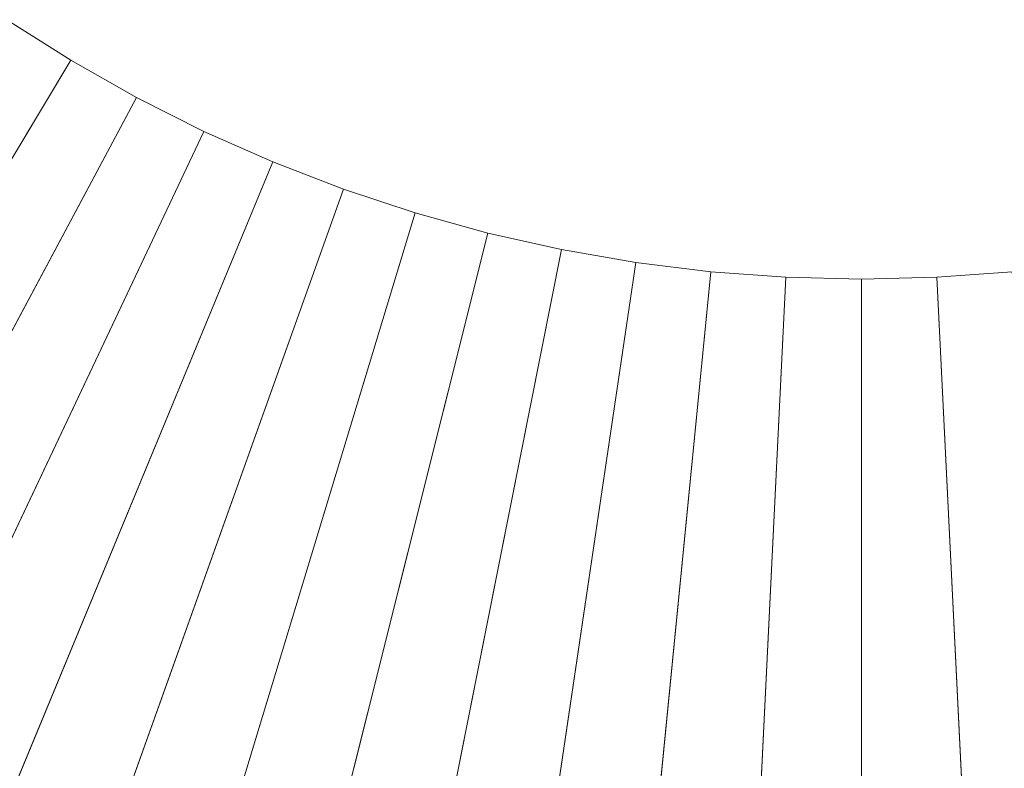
# Model space of a CAD drawing. Header units: millimetres. Extents: x -470 to -19, y 446 to 896.
# Tile 256 of 256: x -313 to -233, y 506 to 567. Entities that reach past the tile are written whole.
import ezdxf

# ---------------------------------------------------------------- set-up
doc = ezdxf.new("R2010")
doc.units = ezdxf.units.MM
doc.header["$LTSCALE"] = 20
doc.layers.add('LUCIDO_1', color=1, linetype='Continuous', lineweight=20, true_color=0xff0000)
doc.layers.add('Nessuna', color=7, linetype='Continuous', lineweight=9)

# ---------------------------------------------------------------- blocks, each defined once
blk = doc.blocks.new('Group-1')
at = {"layer": 'LUCIDO_1', "color": 5, "linetype": 'Continuous', "lineweight": 9, "transparency": 33554687}
for points in [[(-314.082, 567.069, -10106.271), (-308.9, 563.785, -10106.271), (-357.008, 483.521, -10106.271), (-366.069, 489.264, -10106.271)], [(-363.847, 492.59, -10081.271), (-354.952, 486.952, -10081.271), (-308.9, 563.785, -10081.271), (-314.082, 567.069, -10081.271)], [(-314.082, 567.069, -10081.271), (-308.9, 563.785, -10081.271), (-308.9, 563.785, -10106.271), (-314.082, 567.069, -10106.271)], [(-308.9, 563.785, -10106.271), (-303.561, 560.762, -10106.271), (-347.673, 478.234, -10106.271), (-357.008, 483.521, -10106.271)], [(-354.952, 486.952, -10081.271), (-345.787, 481.762, -10081.271), (-303.561, 560.762, -10081.271), (-308.9, 563.785, -10081.271)], [(-308.9, 563.785, -10081.271), (-303.561, 560.762, -10081.271), (-303.561, 560.762, -10106.271), (-308.9, 563.785, -10106.271)], [(-303.561, 560.762, -10106.271), (-298.08, 558.005, -10106.271), (-338.089, 473.414, -10106.271), (-347.673, 478.234, -10106.271)], [(-345.787, 481.762, -10081.271), (-336.378, 477.03, -10081.271), (-298.08, 558.005, -10081.271), (-303.561, 560.762, -10081.271)], [(-303.561, 560.762, -10081.271), (-298.08, 558.005, -10081.271), (-298.08, 558.005, -10106.271), (-303.561, 560.762, -10106.271)], [(-298.08, 558.005, -10106.271), (-292.471, 555.519, -10106.271), (-328.28, 469.068, -10106.271), (-338.089, 473.414, -10106.271)], [(-336.378, 477.03, -10081.271), (-326.75, 472.763, -10081.271), (-292.471, 555.519, -10081.271), (-298.08, 558.005, -10081.271)], [(-298.08, 558.005, -10081.271), (-292.471, 555.519, -10081.271), (-292.471, 555.519, -10106.271), (-298.08, 558.005, -10106.271)], [(-292.471, 555.519, -10106.271), (-286.747, 553.311, -10106.271), (-318.272, 465.206, -10106.271), (-328.28, 469.068, -10106.271)], [(-326.75, 472.763, -10081.271), (-316.924, 468.972, -10081.271), (-286.747, 553.311, -10081.271), (-292.471, 555.519, -10081.271)], [(-292.471, 555.519, -10081.271), (-286.747, 553.311, -10081.271), (-286.747, 553.311, -10106.271), (-292.471, 555.519, -10106.271)], [(-286.747, 553.311, -10106.271), (-280.922, 551.384, -10106.271), (-308.086, 461.837, -10106.271), (-318.272, 465.206, -10106.271)], [(-316.924, 468.972, -10081.271), (-306.925, 465.665, -10081.271), (-280.922, 551.384, -10081.271), (-286.747, 553.311, -10081.271)], [(-286.747, 553.311, -10081.271), (-280.922, 551.384, -10081.271), (-280.922, 551.384, -10106.271), (-286.747, 553.311, -10106.271)], [(-280.922, 551.384, -10106.271), (-275.01, 549.747, -10106.271), (-297.747, 458.974, -10106.271), (-308.086, 461.837, -10106.271)], [(-306.925, 465.665, -10081.271), (-296.775, 462.854, -10081.271), (-275.01, 549.747, -10081.271), (-280.922, 551.384, -10081.271)], [(-280.922, 551.384, -10081.271), (-275.01, 549.747, -10081.271), (-275.01, 549.747, -10106.271), (-280.922, 551.384, -10106.271)], [(-275.01, 549.747, -10106.271), (-269.023, 548.405, -10106.271), (-287.279, 456.628, -10106.271), (-297.747, 458.974, -10106.271)], [(-296.775, 462.854, -10081.271), (-286.498, 460.551, -10081.271), (-269.023, 548.405, -10081.271), (-275.01, 549.747, -10081.271)], [(-275.01, 549.747, -10081.271), (-269.023, 548.405, -10081.271), (-269.023, 548.405, -10106.271), (-275.01, 549.747, -10106.271)], [(-269.023, 548.405, -10106.271), (-262.978, 547.358, -10106.271), (-276.708, 454.796, -10106.271), (-287.279, 456.628, -10106.271)], [(-286.498, 460.551, -10081.271), (-276.121, 458.752, -10081.271), (-262.978, 547.358, -10081.271), (-269.023, 548.405, -10081.271)], [(-269.023, 548.405, -10081.271), (-262.978, 547.358, -10081.271), (-262.978, 547.358, -10106.271), (-269.023, 548.405, -10106.271)], [(-262.978, 547.358, -10106.271), (-256.889, 546.606, -10106.271), (-266.061, 453.482, -10106.271), (-276.708, 454.796, -10106.271)], [(-276.121, 458.752, -10081.271), (-265.669, 457.463, -10081.271), (-256.889, 546.606, -10081.271), (-262.978, 547.358, -10081.271)], [(-262.978, 547.358, -10081.271), (-256.889, 546.606, -10081.271), (-256.889, 546.606, -10106.271), (-262.978, 547.358, -10106.271)], [(-256.889, 546.606, -10106.271), (-250.771, 546.153, -10106.271), (-255.362, 452.69, -10106.271), (-266.061, 453.482, -10106.271)], [(-265.669, 457.463, -10081.271), (-255.166, 456.685, -10081.271), (-250.771, 546.153, -10081.271), (-256.889, 546.606, -10081.271)], [(-256.889, 546.606, -10081.271), (-250.771, 546.153, -10081.271), (-250.771, 546.153, -10106.271), (-256.889, 546.606, -10106.271)], [(-238.504, 546.153, -10106.271), (-232.386, 546.606, -10106.271), (-223.214, 453.482, -10106.271), (-233.912, 452.69, -10106.271)], [(-238.504, 546.153, -10081.271), (-232.386, 546.606, -10081.271), (-232.386, 546.606, -10106.271), (-238.504, 546.153, -10106.271)], [(-234.109, 456.685, -10081.271), (-223.606, 457.463, -10081.271), (-232.386, 546.606, -10081.271), (-238.504, 546.153, -10081.271)], [(-250.771, 546.153, -10106.271), (-244.637, 546, -10106.271), (-244.637, 452.422, -10106.271), (-255.362, 452.69, -10106.271)], [(-255.166, 456.685, -10081.271), (-244.637, 456.422, -10081.271), (-244.637, 546, -10081.271), (-250.771, 546.153, -10081.271)], [(-250.771, 546.153, -10081.271), (-244.637, 546, -10081.271), (-244.637, 546, -10106.271), (-250.771, 546.153, -10106.271)], [(-244.637, 546, -10106.271), (-238.504, 546.153, -10106.271), (-233.912, 452.69, -10106.271), (-244.637, 452.422, -10106.271)], [(-244.637, 546, -10081.271), (-238.504, 546.153, -10081.271), (-238.504, 546.153, -10106.271), (-244.637, 546, -10106.271)], [(-244.637, 456.422, -10081.271), (-234.109, 456.685, -10081.271), (-238.504, 546.153, -10081.271), (-244.637, 546, -10081.271)]]:
    blk.add_3dface(points, dxfattribs=at)

msp = doc.modelspace()

# ---------------------------------------------------------------- block references
at = {"layer": 'Nessuna', "color": 5, "true_color": 0x0000ff, "transparency": 33554687}
msp.add_blockref('Group-1', (0, 0), dxfattribs=at)

doc.saveas('drawing.dxf')
